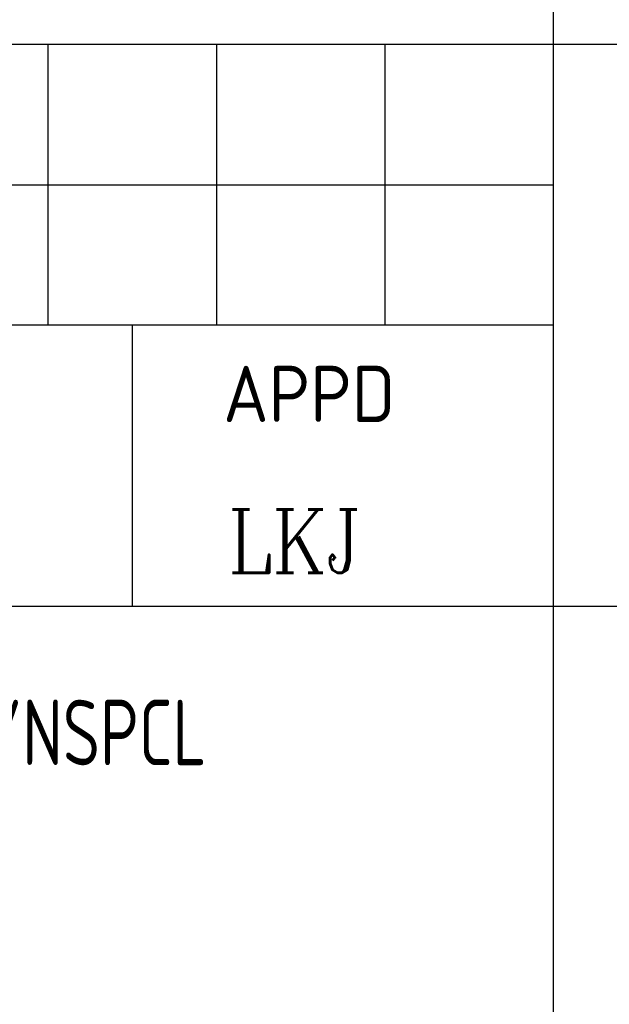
# Model space of a CAD drawing. Extents: x -11758 to 4934791, y -233543 to 1826789.
# Tile 70 of 107: x 145949 to 149098, y 208655 to 213912. Entities that reach past the tile are written whole.
import ezdxf

# ---------------------------------------------------------------- set-up
doc = ezdxf.new("R2010")
doc.units = 0
doc.header["$LTSCALE"] = 800
doc.header["$MEASUREMENT"] = 0
doc.linetypes.add('CONTINOUS', pattern=[0])
doc.layers.get('0').update_dxf_attribs({"linetype": 'CONTINUOUS'})
doc.layers.add('FORMAT', color=7, linetype='CONTINUOUS')
doc.layers.add('TEXT', color=3, linetype='CONTINUOUS', lineweight=15)
doc.styles.add('ROMANC', font='romanc')
doc.styles.add('ROMANS', font='ISO9.shx', dxfattribs={"width": 0.8})
doc.styles.get("Standard").update_dxf_attribs({"font": 'ISO9'})

# ---------------------------------------------------------------- blocks, each defined once
blk = doc.blocks.new('A$C731D3036')
for p, q in [((-438.005, 26.681), (-438.005, 195.657)), ((-593.641, 151.19), (-26.68, 151.19)), ((-478.026, 151.19), (-478.026, 128.956)), ((-464.685, 151.19), (-464.685, 128.956)), ((-451.345, 151.19), (-451.345, 128.956)), ((-593.641, 140.073), (-438.005, 140.073)), ((-438.005, 128.956), (-904.914, 128.956)), ((-471.355, 128.956), (-471.355, 106.722)), ((-904.914, 106.722), (-337.953, 106.722)), ((-749.277, 106.722), (-26.68, 106.722))]:
    blk.add_line(p, q)
blk.add_text('APPD', height=4.4467).set_placement((-464.149, 121.3))

msp = doc.modelspace()

# ---------------------------------------------------------------- block references
at = {"color": 1, "linetype": 'CONTINOUS', "lineweight": 15, "xscale": 67.46500254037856, "yscale": 67.46500254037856, "zscale": 67.46500254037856}
msp.add_blockref('A$C731D3036', (178350, 203580.5), dxfattribs=at)

# ---------------------------------------------------------------- texts
at = {"layer": 'FORMAT', "color": 4, "style": 'ROMANC', "width": 0.9}
msp.add_text('LKJ', height=337.5, dxfattribs=at).set_placement((147059.8, 210959.3))
at = {"layer": 'TEXT', "attachment_point": 1, "style": 'ROMANS'}
for s, insert, char_height, width in [('\\pi-450,l450;{\\Fromans|c0;1. ALL DIMENSIONS ARE IN MM & ELEVATIONS IN METERS UNLESS STATED OTHERWISE. \\P\\pi-900,l900;2. ALL ELEVATIONS ARE WITH RESPECT TO TG HALL 0.0M WHICH CORRESPONDS TO    RL(+)219.0M  \\P3. ALL CIVIL DETAILS SUCH AS DOORS/WALLS/CLADDINGS/OPENINGS/TOILETS/ STAIRCASES/LIFT ETC. ARE INDICATIVE ONLY & FOR EXACT DETAILS REFER CIVIL/ARCHITECTURE DRAWINGS. \\P4. CIVIL TO PROVIDE 2NOs. EPS (TOS) 250MM WIDEx13800MM LONG FOR HPH-5, 250MM WIDEx16300MM LONG FOR HPH-6 FOR MOVEMENT OF HP.HEATERS AS PER LOCATION SHOWN IN THE DWG. }', (139240.4, 233422.1), 450, 25083.616), ('DRG. REVISED CONSIDERING MECON/NSPCL COMMENTS  DATED 26.08.2016', (140249.9, 210281.1), 350, 8274.142)]:
    msp.add_mtext(s, dxfattribs=dict(at, insert=insert, char_height=char_height, width=width))

doc.saveas('drawing.dxf')
